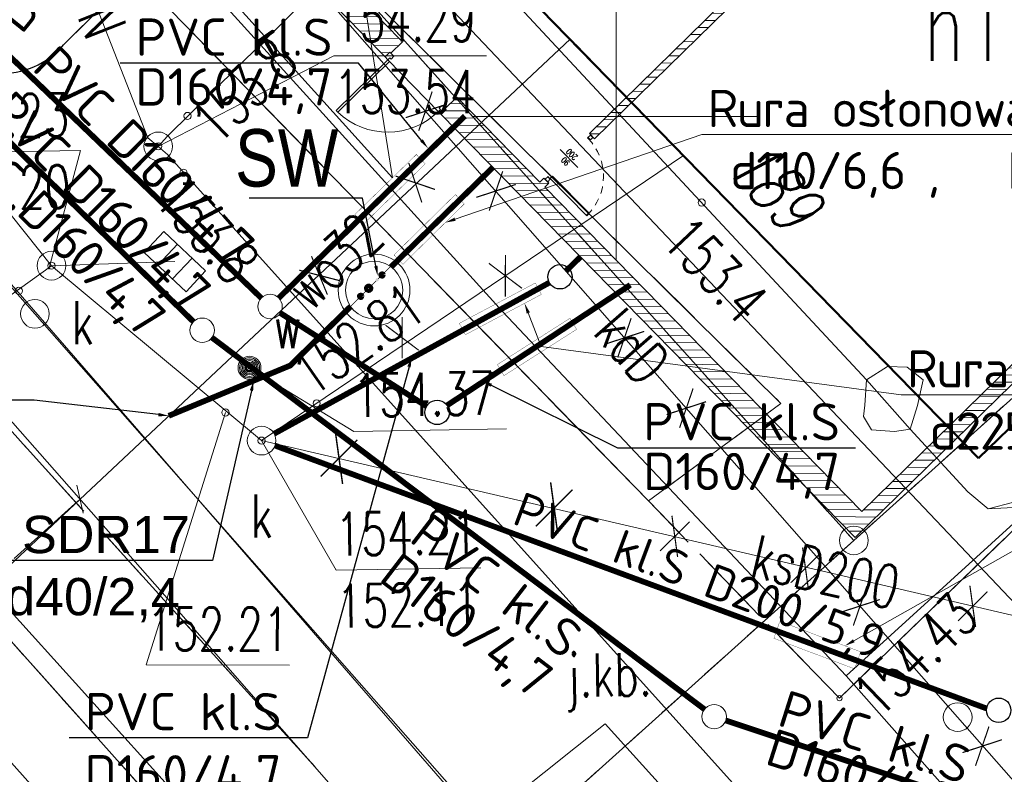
# Model space of a CAD drawing. Header units: feet. Extents: x 7588777 to 15179262, y 5780086 to 11560165.
# Tile 8 of 32: x 7589440 to 7589457, y 5780189 to 5780202. Entities that reach past the tile are written whole.
import ezdxf
from ezdxf import colors
from ezdxf.entities.mleader import LeaderData, LeaderLine
from ezdxf.enums import TextEntityAlignment as Align
from ezdxf.math import Vec2, Vec3

# ---------------------------------------------------------------- set-up
doc = ezdxf.new("R2010")
doc.units = ezdxf.units.FT
doc.header["$MEASUREMENT"] = 0
for name, pattern in [('1', [0]), ('1_OTKC', [1.5, 1, -0.5]), ('1_OTKJ', [2, 1.5, -0.5]), ('1_OTKK', [0]), ('1_OTZI', [1.5, 1, -0.5]), ('1_OTZT', [1.5, 1, -0.5]), ('3_EGBU_A', [0]), ('4_SUEP_A', [0]), ('4_SUGP', [0]), ('4_SUKP', [0]), ('4_SULO', [0]), ('4_SUPP_P', [2, 1.5, -0.5]), ('4_SUWP', [0]), ('CONTINOUS', [0]), ('DASHED', [19.05, 12.7, -6.35]), ('EGDE', [0]), ('EGUG', [1, 0.5, -0.5])]:
    doc.linetypes.add(name, pattern=pattern)
doc.layers.get('0').update_dxf_attribs({"color": 250, "linetype": 'CONTINUOUS', "lineweight": 100})
for name, color, linetype, lineweight in [('__PROJ_BUD_pawilon', 6, 'CONTINUOUS', 18), ('__PROJ_IS_deszczówka', 84, 'CONTINUOUS', 18), ('__PROJ_IS_woda', 5, 'CONTINUOUS', 18), ('_ROZBIÓRKA_BUD_pawilon', 1, 'NIEIST_1', 15), ('_ROZBIÓRKA_DR_obrzeże', 7, 'NIEIST_1', 15), ('_SelinAr_inst_woda', 5, 'CONTINUOUS', 25), ('ZZDeszczowa', 92, 'CONTINUOUS', 30), ('ZZSanitarna', 42, 'CONTINUOUS', 30)]:
    doc.layers.add(name, color=color, linetype=linetype, lineweight=lineweight)
for name, color, linetype, lineweight, transparency in [('Dzialki', 7, 'EGDE', 18, 0.7), ('EADTD_T_0', 7, 'CONTINUOUS', 18, 0.7), ('EGBB_E_T_0', 7, 'CONTINUOUS', 25, 0.7), ('EGBB_L_0', 7, '3_EGBU_A', 50, 0.7), ('OTK_E_T_0', 7, 'CONTINUOUS', 0, 0.7), ('OTK_L_0', 7, '1_OTKJ', 18, 0.7), ('OTK_L_1', 7, '1_OTKK', 25, 0.7), ('OTK_L_2', 7, '1_OTKC', 18, 0.7), ('OTR_T_0', 7, 'CONTINUOUS', 18, 0.7), ('OTZ_L_3', 7, '1_OTZT', 18, 0.7), ('P_SUWP_L_0', 5, '4_SUPP_P', 18, 0.7), ('Punkty', 7, 'CONTINUOUS', 18, 0.7), ('SIATKA_KRZYZY_L_0', 7, '1', 18, 0.7), ('SUEP_E_T_0', 1, 'CONTINUOUS', 0, 0.7), ('SUEP_L_0', 1, '4_SUEP_A', 18, 0.7), ('SUER_T_0', 1, 'CONTINUOUS', 18, 0.7), ('SUGP_L_0', 52, '4_SUGP', 18, 0.7), ('SUK_E_T_4', 34, 'CONTINUOUS', 0, 0.7), ('SUK_T_1', 34, 'CONTINUOUS', 18, 0.7), ('SUK_T_3', 34, 'CONTINUOUS', 18, 0.7), ('SUKP_E_T_0', 34, 'CONTINUOUS', 0, 0.7), ('SUKP_L_0', 34, '4_SUKP', 18, 0.7), ('SUKR_T_0', 34, 'CONTINUOUS', 18, 0.7), ('SUL_L_1', 7, '4_SULO', 18, 0.7), ('SUP_T_0', 7, 'CONTINUOUS', 18, 0.7), ('SUW_E_T_2', 5, 'CONTINUOUS', 0, 0.7), ('SUW_T_5', 5, 'CONTINUOUS', 18, 0.7), ('SUWP_E_T_0', 5, 'CONTINUOUS', 0, 0.7), ('SUWP_L_0', 5, '4_SUWP', 18, 0.7), ('SUWR_T_0', 5, 'CONTINUOUS', 18, 0.7), ('Uzytki', 3, 'EGUG', 18, 0.7), ('ZUD_T_3', 5, 'CONTINUOUS', 18, 0.7)]:
    doc.layers.add(name, color=color, linetype=linetype, lineweight=lineweight, transparency=transparency)
doc.layers.add('KS_LINIE_TABELI', color=7, linetype='CONTINUOUS')
doc.styles.add('ISOCP', font='isocpeur.ttf')
doc.styles.add('JACEK_07', font='SIMPLEX.SHX', dxfattribs={"width": 0.7})
doc.styles.get("Standard").update_dxf_attribs({"font": 'Simplex.SHX', "width": 0.75})
doc.linetypes.add('NIEIST_1', pattern='A,20,-0.01,["X",Standard,S=5,R=0,X=-2.54,Y=-2.54],-0.01', length=20.02)

# ---------------------------------------------------------------- blocks, each defined once
blk = doc.blocks.new('GRT')
at = {"linetype": 'Continuous'}
blk.add_circle((0, 0), 0.25, dxfattribs=at)
blk = doc.blocks.new('1_OTRS')
at = {"linetype": 'Continuous'}
blk.add_circle((0, 0), 0.045, dxfattribs=at)
blk = doc.blocks.new('ZSW')
at = {"linetype": 'Continuous'}
blk.add_line((-0.25, 0), (0.25, 0), dxfattribs=at)
blk = doc.blocks.new('4_SUPS')
at = {"linetype": 'Continuous'}
blk.add_circle((0, 0), 0.0625, dxfattribs=at)
blk = doc.blocks.new('4_SUKK')
at = {"linetype": 'Continuous'}
for p, q in [((-0.5, -0.25), (-0.5, 0.25)), ((-0.5, 0.25), (0.5, 0.25)), ((-0.175, 0.25), (-0.175, -0.25)), ((0.175, 0.25), (0.175, -0.25)), ((0.5, 0.25), (0.5, -0.25)), ((0.5, -0.25), (-0.5, -0.25))]:
    blk.add_line(p, q, dxfattribs=at)
blk = doc.blocks.new('4_SUKS')
at = {"linetype": 'Continuous'}
blk.add_circle((0, 0), 0.25, dxfattribs=at)
blk = doc.blocks.new('4_SUPK')
at = {"linetype": 'Continuous'}
blk.add_circle((0, 0), 0.25, dxfattribs=at)
blk = doc.blocks.new('4_SUWW')
at = {"linetype": 'Continuous'}
for radius in [0.2, 0.175, 0.15, 0.125, 0.1, 0.075, 0.05, 0.025, 0.00715]:
    blk.add_circle((0, 0), radius, dxfattribs=at)
blk = doc.blocks.new('A$C2C727012')
at = {"layer": 'ZZSanitarna', "color": 1, "linetype": 'Continuous', "lineweight": 30, "const_width": 0.032}
for points in [[(-1.535, 1.263), (-1.168, 2.334)], [(-1.889, 1.623), (-0.814, 1.974)]]:
    blk.add_lwpolyline(points, dxfattribs=at)
blk = doc.blocks.new('*U44')
for p, q in [((55.5, -22), (55.5, 22)), ((0.5, 3), (0.5, -3)), ((7.5, 3), (0.5, 3)), ((6.5, -3), (6.5, 2)), ((6.5, 2), (7.5, 2)), ((7.5, 2), (7.5, 3)), ((103.5, 2), (103.5, 3)), ((103.5, 3), (110.5, 3)), ((103.5, 2), (104.5, 2)), ((104.5, 2), (104.5, -3)), ((110.5, 3), (110.5, -3)), ((0.5, -3), (6.5, -3)), ((7.5, -93), (7.5, -1)), ((7.5, -1), (8.5, -1)), ((8.5, -1), (8.5, -2)), ((8.5, -2), (13.5, -2)), ((13.5, -2), (13.5, -92)), ((110.5, -3), (104.5, -3)), ((7.5, -93), (8.5, -93)), ((8.5, -93), (8.5, -92)), ((8.5, -92), (13.5, -92))]:
    blk.add_line(p, q)
at = {"linetype": 'DASHED'}
blk.add_arc((8.5, 2), 95, 270, 360, dxfattribs=at)
for p in [(0, 3), (0, 0), (111, 3), (111, 0), (0, -3), (111, -3)]:
    blk.add_point(p)
at = {"style": 'JACEK_07', "width": 0.7}
for s, p in [('90', (52.1, -6.3)), ('200', (68.8, -8.9))]:
    blk.add_text(s, height=10, rotation=90, dxfattribs=at).set_placement(p)
blk = doc.blocks.new('A$C5DF4204B')
at = {"linetype": 'Continuous'}
h = blk.add_hatch(dxfattribs=at)
h.set_pattern_fill('ANSI31', color=256, angle=134.3712)
h.set_pattern_definition([(179.37115025, (7683857.48881, 5766374.33734), (-0.00137190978, -0.12499247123), [])])
h.paths.add_polyline_path([(7589447.018, 5780200.139), (7589447.035, 5780200.121), (7589446.95, 5780200.037), (7589454.166, 5780192.66), (7589458.623, 5780197.02), (7589458.451, 5780197.195), (7589454.282, 5780193.116), (7589448.754, 5780198.767), (7589448.826, 5780198.837), (7589448.739, 5780198.926), (7589448.667, 5780198.856), (7589447.22, 5780200.336)])
h.paths.add_polyline_path([(7589443.117, 5780203.954), (7589445.971, 5780201.038), (7589446.056, 5780201.122), (7589446.074, 5780201.104), (7589446.275, 5780201.301), (7589445.639, 5780201.952), (7589446.139, 5780202.441), (7589446.07, 5780202.513), (7589445.569, 5780202.023), (7589443.576, 5780204.06), (7589444.152, 5780204.623), (7589444.064, 5780204.713), (7589444.046, 5780204.695), (7589443.962, 5780204.781)])
h.paths.add_polyline_path([(7589444.82, 5780205.62), (7589444.904, 5780205.534), (7589444.886, 5780205.517), (7589444.974, 5780205.427), (7589445.113, 5780205.564), (7589447.106, 5780203.527), (7589446.784, 5780203.212), (7589446.854, 5780203.14), (7589447.176, 5780203.455), (7589447.7, 5780202.919), (7589447.826, 5780203.041), (7589447.756, 5780203.113), (7589447.702, 5780203.06), (7589445.184, 5780205.634), (7589445.438, 5780205.882), (7589445.351, 5780205.971), (7589445.333, 5780205.954), (7589445.249, 5780206.04)], flags=17)
h.paths.add_polyline_path([(7589446.107, 5780206.879), (7589446.191, 5780206.793), (7589446.173, 5780206.776), (7589446.26, 5780206.686), (7589446.596, 5780207.015), (7589448.589, 5780204.978), (7589448, 5780204.401), (7589448.524, 5780203.865), (7589448.47, 5780203.812), (7589448.54, 5780203.741), (7589448.88, 5780204.073), (7589448.81, 5780204.144), (7589448.596, 5780203.934), (7589448.158, 5780204.381), (7589449.016, 5780205.22), (7589449.523, 5780204.702), (7589449.595, 5780204.772), (7589449.28, 5780205.094), (7589449.316, 5780205.129), (7589449.246, 5780205.2), (7589449.21, 5780205.165), (7589449, 5780205.38), (7589448.679, 5780205.065), (7589446.686, 5780207.102), (7589448.08, 5780208.466), (7589450.282, 5780206.214), (7589449.961, 5780205.9), (7589450.031, 5780205.828), (7589450.352, 5780206.143), (7589450.667, 5780205.821), (7589451.239, 5780206.38), (7589451.169, 5780206.452), (7589450.669, 5780205.962), (7589448.151, 5780208.536), (7589450.295, 5780210.634), (7589450.306, 5780210.623), (7589451.124, 5780211.424), (7589451.229, 5780211.317), (7589451.247, 5780211.334), (7589451.044, 5780211.541), (7589451.027, 5780211.524), (7589450.943, 5780211.61)], flags=17)
h.paths.add_polyline_path([(7589453.175, 5780211.051), (7589453.839, 5780210.372), (7589452.91, 5780209.463), (7589453.032, 5780209.338), (7589453.104, 5780209.408), (7589453.051, 5780209.461), (7589453.909, 5780210.301), (7589454.643, 5780209.55), (7589453.785, 5780208.711), (7589453.733, 5780208.764), (7589453.661, 5780208.695), (7589453.714, 5780208.641), (7589453.035, 5780207.977), (7589452.556, 5780208.466), (7589452.484, 5780208.396), (7589452.624, 5780208.253), (7589451.731, 5780207.379), (7589451.919, 5780207.186), (7589451.884, 5780207.151), (7589451.954, 5780207.08), (7589451.989, 5780207.115), (7589453.108, 5780205.971), (7589451.929, 5780204.817), (7589451.684, 5780205.067), (7589451.33, 5780204.721), (7589451.4, 5780204.65), (7589451.682, 5780204.926), (7589453.242, 5780203.332), (7589451.92, 5780202.038), (7589450.36, 5780203.632), (7589450.685, 5780203.95), (7589450.615, 5780204.022), (7589450.219, 5780203.634), (7589451.848, 5780201.968), (7589449.532, 5780199.703), (7589449.619, 5780199.613), (7589455.538, 5780205.403), (7589455.451, 5780205.493), (7589454.564, 5780204.626), (7589454.529, 5780204.661), (7589454.458, 5780204.591), (7589454.493, 5780204.556), (7589453.313, 5780203.402), (7589452.016, 5780204.728), (7589453.196, 5780205.882), (7589453.829, 5780205.235), (7589453.9, 5780205.305), (7589453.48, 5780205.734), (7589453.695, 5780205.943), (7589453.625, 5780206.015), (7589453.411, 5780205.805), (7589451.89, 5780207.36), (7589452.712, 5780208.164), (7589453.033, 5780207.835), (7589453.82, 5780208.604), (7589455.019, 5780207.379), (7589454.34, 5780206.714), (7589454.41, 5780206.643), (7589455.16, 5780207.377), (7589455.23, 5780207.305), (7589455.302, 5780207.375), (7589455.011, 5780207.672), (7589455.065, 5780207.725), (7589454.995, 5780207.796), (7589454.942, 5780207.744), (7589454.067, 5780208.637), (7589454.818, 5780209.371), (7589455.692, 5780208.478), (7589455.639, 5780208.425), (7589455.708, 5780208.354), (7589455.762, 5780208.406), (7589457.066, 5780207.073), (7589456.316, 5780206.339), (7589456.001, 5780206.661), (7589455.93, 5780206.591), (7589456.332, 5780206.18), (7589457.441, 5780207.265), (7589452.091, 5780212.733), (7589451.786, 5780212.435), (7589451.87, 5780212.349), (7589451.852, 5780212.331), (7589452.055, 5780212.124), (7589452.073, 5780212.142), (7589451.968, 5780212.249), (7589452.165, 5780212.441), (7589453.353, 5780211.226)])
h.paths.add_polyline_path([(7589457.987, 5780206.309), (7589458.12, 5780206.173), (7589458.251, 5780206.301), (7589458.118, 5780206.437)])
h.paths.add_polyline_path([(7589459.609, 5780204.651), (7589459.742, 5780204.515), (7589459.873, 5780204.643), (7589459.74, 5780204.779)])
h.paths.add_polyline_path([(7589462.288, 5780201.913), (7589462.421, 5780201.777), (7589462.551, 5780201.905), (7589462.419, 5780202.041)])
for p, q in [((7589445.971, 5780201.038), (7589446.056, 5780201.122)), ((7589446.02, 5780200.988), (7589445.971, 5780201.038)), ((7589446.056, 5780201.122), (7589446.126, 5780201.05)), ((7589446.126, 5780201.05), (7589446.076, 5780201.001)), ((7589446.02, 5780200.988), (7589445.119, 5780200.107)), ((7589445.147, 5780200.078), (7589446.048, 5780200.959)), ((7589446.055, 5780201.023), (7589446.02, 5780200.988)), ((7589446.076, 5780201.001), (7589446.055, 5780201.023)), ((7589446.965, 5780200.192), (7589446.915, 5780200.143)), ((7589447.035, 5780200.121), (7589446.965, 5780200.192)), ((7589446.936, 5780200.122), (7589446.901, 5780200.087)), ((7589446.901, 5780200.087), (7589446.95, 5780200.037)), ((7589446.915, 5780200.143), (7589446.936, 5780200.122)), ((7589446.95, 5780200.037), (7589447.035, 5780200.121))]:
    blk.add_line(p, q)
for points in [[(7589455.538, 5780205.403), (7589449.619, 5780199.613), (7589449.532, 5780199.703), (7589451.848, 5780201.968)], [(7589446.02, 5780200.988), (7589446.915, 5780200.073)], [(7589445.147, 5780200.078), (7589445.119, 5780200.107)]]:
    blk.add_lwpolyline(points)
for points in [[(7589446.07, 5780202.513), (7589446.139, 5780202.441), (7589445.639, 5780201.952), (7589446.275, 5780201.301), (7589446.074, 5780201.104), (7589446.056, 5780201.122), (7589445.971, 5780201.038), (7589443.117, 5780203.954), (7589443.962, 5780204.781), (7589444.046, 5780204.695), (7589444.064, 5780204.713), (7589444.152, 5780204.623), (7589443.576, 5780204.06), (7589445.569, 5780202.023)], [(7589447.22, 5780200.336), (7589448.667, 5780198.856), (7589448.739, 5780198.926), (7589448.826, 5780198.837), (7589448.754, 5780198.767), (7589454.282, 5780193.116), (7589458.451, 5780197.195), (7589458.623, 5780197.02), (7589454.166, 5780192.66), (7589446.95, 5780200.037), (7589447.035, 5780200.121), (7589447.018, 5780200.139)]]:
    blk.add_lwpolyline(points, close=True)
at = {"linetype": 'DASHED'}
blk.add_arc((7589446.019, 5780200.989), 1.261, 226.2398, 314.3483, dxfattribs=at)
at = {"xscale": 0.01, "yscale": 0.01, "zscale": 0.01, "rotation": 44.37115025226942}
blk.add_blockref('*U44', (7589448.782, 5780198.882), dxfattribs=at)

msp = doc.modelspace()

# ---------------------------------------------------------------- hatches: boundary and pattern name
at = {"linetype": 'Continuous'}
h = msp.add_hatch(color=7, dxfattribs=at)
h.dxf.hatch_style = 1
h.paths.add_polyline_path([(7589445.5274, 5780196.8467, 1), (7589445.5666, 5780196.8859, 1)])
h.paths.add_polyline_path([(7589445.8545, 5780197.1739, 1), (7589445.8154, 5780197.1347, 1)])
h.paths.add_polyline_path([(7589445.899, 5780197.2575, 0.4142136), (7589445.899, 5780197.2184, 0.4142136), (7589445.9381, 5780197.2184)])

# ---------------------------------------------------------------- linework, layer by layer
at = {"color": 7, "linetype": 'Continuous', "const_width": 0.003}
for points in [[(7589445.6714, 5780197.0439), (7589445.6793, 5780197.0725), (7589445.693, 5780197.0462)], [(7589445.6929, 5780196.9434), (7589445.6793, 5780197.0725)]]:
    msp.add_lwpolyline(points, dxfattribs=at)
at = {"color": 7, "linetype": 'Continuous'}
for centre, radius in [((7589445.9186, 5780197.2379), 0.0277), ((7589445.6863, 5780197.0057), 0.045), ((7589445.547, 5780196.8663), 0.0277)]:
    msp.add_circle(centre, radius, dxfattribs=at)
at = {"layer": '__PROJ_IS_deszczówka', "const_width": 0.1}
for points in [[(7589434.69, 5780205.6075), (7589443.8152, 5780196.8352)], [(7589442.6332, 5780196.4231), (7589438.457, 5780200.5066)], [(7589444.1203, 5780196.8365), (7589447.3644, 5780200.0092)], [(7589447.0527, 5780194.9648), (7589450.2456, 5780197.0641)], [(7589444.1475, 5780196.5736), (7589446.6952, 5780194.9476)], [(7589442.9547, 5780196.1465), (7589451.5376, 5780189.6663)], [(7589451.9088, 5780189.4712), (7589457.5549, 5780187.5879)]]:
    msp.add_lwpolyline(points, dxfattribs=at)
at = {"layer": '__PROJ_IS_deszczówka'}
for centre in [(7589443.9684, 5780196.6879), (7589442.7852, 5780196.2745), (7589451.7071, 5780189.5382)]:
    msp.add_circle(centre, 0.2125, dxfattribs=at)
at = {"layer": '__PROJ_IS_deszczówka', "linetype": 'Continuous'}
msp.add_circle((7589446.8795, 5780194.8418), 0.2125, dxfattribs=at)
at = {"layer": '__PROJ_IS_woda', "color": 140, "linetype": 'Continuous', "ltscale": 15, "const_width": 0.1}
msp.add_lwpolyline([(7589446.0765, 5780197.3783), (7589447.8517, 5780199.1149)], dxfattribs=at)
at = {"layer": '__PROJ_IS_woda', "linetype": 'Continuous', "ltscale": 15, "const_width": 0.1}
msp.add_lwpolyline([(7589442.2019, 5780194.782), (7589444.3195, 5780195.6594), (7589445.3714, 5780196.6884)], dxfattribs=at)
at = {"layer": '__PROJ_IS_woda', "linetype": 'Continuous', "ltscale": 15}
for radius in [0.625, 0.5]:
    msp.add_circle((7589445.7812, 5780196.9748), radius, dxfattribs=at)
at = {"layer": '_ROZBIÓRKA_BUD_pawilon'}
msp.add_lwpolyline([(7589447.195, 5780203.408), (7589456.316, 5780194.044), (7589463.525, 5780201.046), (7589454.379, 5780210.395)], close=True, dxfattribs=at)
at = {"layer": '_ROZBIÓRKA_DR_obrzeże'}
msp.add_lwpolyline([(7589450.56, 5780193.3), (7589452.87, 5780195), (7589442.12, 5780205.63)], dxfattribs=at)
at = {"layer": '_SelinAr_inst_woda', "color": 7, "linetype": 'CONTINOUS', "ltscale": 15, "const_width": 0.01}
for points in [[(7589446.0777, 5780197.396), (7589445.9383, 5780197.2574)], [(7589445.8153, 5780197.1348), (7589445.7181, 5780197.0375)], [(7589445.899, 5780197.2183), (7589445.8513, 5780197.1709)], [(7589445.6545, 5780196.9739), (7589445.5665, 5780196.8859)], [(7589445.5274, 5780196.8468), (7589445.3797, 5780196.6991)]]:
    msp.add_lwpolyline(points, dxfattribs=at)
at = {"layer": 'Dzialki'}
for p, q in [((7589429.14, 5780208.73), (7589439.87, 5780196.56)), ((7589454.14, 5780192.61), (7589440.65, 5780207.62)), ((7589439.87, 5780196.56), (7589448.11, 5780187.19)), ((7589454.14, 5780192.61), (7589457.7, 5780195.81)), ((7589448.11, 5780187.19), (7589454.14, 5780192.61))]:
    msp.add_line(p, q, dxfattribs=at)
at = {"layer": 'EGBB_L_0', "linetype": '3_EGBU_A'}
for p, q in [((7589447.195, 5780203.408), (7589456.316, 5780194.044)), ((7589456.316, 5780194.044), (7589463.525, 5780201.046))]:
    msp.add_line(p, q, dxfattribs=at)
at = {"layer": 'OTK_L_0', "linetype": '1_OTKJ'}
for p, q in [((7589441.62, 5780202.49), (7589440.37, 5780201.25)), ((7589450.56, 5780193.3), (7589441.62, 5780202.49)), ((7589466.08, 5780201.65), (7589453.89, 5780189.86)), ((7589435.66, 5780198.72), (7589458.83, 5780173.09)), ((7589437.33, 5780193.23), (7589448.26, 5780181)), ((7589453.89, 5780189.86), (7589450.56, 5780193.3))]:
    msp.add_line(p, q, dxfattribs=at)
msp.add_arc((7589439.3068, 5780202.1454), 1.39, 212.92054, 319.8948, dxfattribs=at)
at = {"layer": 'OTK_L_1', "linetype": '1_OTKK'}
for p, q in [((7589440.37, 5780201.25), (7589441.62, 5780202.49)), ((7589441.62, 5780202.49), (7589450.56, 5780193.3)), ((7589466.08, 5780201.65), (7589453.89, 5780189.86)), ((7589437.49, 5780193.05), (7589448.26, 5780181))]:
    msp.add_line(p, q, dxfattribs=at)
msp.add_arc((7589439.3068, 5780202.1454), 1.39, 212.92054, 319.8948, dxfattribs=at)
at = {"layer": 'OTK_L_2', "linetype": '1_OTKC'}
for p, q in [((7589442.12, 5780205.63), (7589452.87, 5780195)), ((7589447.195, 5780203.408), (7589456.316, 5780194.044)), ((7589453.89, 5780189.86), (7589466.08, 5780201.65)), ((7589456.316, 5780194.044), (7589463.525, 5780201.046)), ((7589458.83, 5780173.09), (7589435.66, 5780198.72)), ((7589452.87, 5780195), (7589450.56, 5780193.3)), ((7589437.33, 5780193.23), (7589448.26, 5780181)), ((7589450.56, 5780193.3), (7589453.89, 5780189.86))]:
    msp.add_line(p, q, dxfattribs=at)
at = {"layer": 'OTZ_L_3', "linetype": '1_OTZI'}
for p, q in [((7589442.12, 5780205.63), (7589452.87, 5780195)), ((7589450.56, 5780193.3), (7589441.62, 5780202.49)), ((7589452.87, 5780195), (7589450.56, 5780193.3))]:
    msp.add_line(p, q, dxfattribs=at)
at = {"layer": 'P_SUWP_L_0', "linetype": '4_SUPP_P'}
msp.add_line((7589440.6224, 5780193.2991), (7589428.0182, 5780181.9787), dxfattribs=at)
at = {"layer": 'SIATKA_KRZYZY_L_0', "linetype": '1'}
for p, q in [((7589450, 5780197.5), (7589450, 5780202.5)), ((7589447.5, 5780200), (7589452.5, 5780200))]:
    msp.add_line(p, q, dxfattribs=at)
at = {"layer": 'SUEP_L_0', "linetype": '4_SUEP_A'}
for p, q in [((7589454.22, 5780211.52), (7589442.18, 5780199.66)), ((7589444.08, 5780205.09), (7589456.96, 5780191.5)), ((7589446.88, 5780203.45), (7589454.36, 5780195.41)), ((7589441.84, 5780199.63), (7589440.65, 5780202.66)), ((7589442.02, 5780199.48), (7589441.84, 5780199.63)), ((7589442.18, 5780199.66), (7589442.02, 5780199.48)), ((7589442.18, 5780199.34), (7589442.02, 5780199.48)), ((7589456.32, 5780183.61), (7589442.18, 5780199.34)), ((7589454.36, 5780195.41), (7589454.73, 5780195.64)), ((7589454.73, 5780195.64), (7589455.07, 5780195.63)), ((7589455.07, 5780195.63), (7589455.35, 5780195.41)), ((7589454.36, 5780195.41), (7589454.33, 5780194.97)), ((7589455.12, 5780194.55), (7589454.36, 5780195.41)), ((7589455.35, 5780195.41), (7589455.25, 5780194.96)), ((7589454.33, 5780194.97), (7589454.31, 5780194.77)), ((7589455.25, 5780194.96), (7589455.12, 5780194.55)), ((7589454.31, 5780194.77), (7589454.45, 5780194.54)), ((7589454.45, 5780194.54), (7589454.85, 5780194.51)), ((7589454.85, 5780194.51), (7589455.12, 5780194.55)), ((7589455.12, 5780194.55), (7589456.13, 5780193.46)), ((7589456.13, 5780193.46), (7589456.48, 5780193.16)), ((7589456.48, 5780193.16), (7589458.54, 5780193.28)), ((7589456.93, 5780193.28), (7589456.48, 5780193.16))]:
    msp.add_line(p, q, dxfattribs=at)
at = {"layer": 'SUER_T_0', "linetype": 'Continuous', "lineweight": 0}
for p, q in [((7589442.02, 5780199.48), (7589445.08, 5780201.06)), ((7589445.08, 5780201.06), (7589447.74, 5780201.06))]:
    msp.add_line(p, q, dxfattribs=at)
at = {"layer": 'SUGP_L_0', "linetype": '4_SUGP'}
for p, q in [((7589433.9, 5780212.17), (7589448.02, 5780196.6)), ((7589448.02, 5780196.6), (7589454.01, 5780190.25)), ((7589454.01, 5780190.25), (7589456.93, 5780192.91)), ((7589454.01, 5780190.25), (7589457.04, 5780186.82))]:
    msp.add_line(p, q, dxfattribs=at)
at = {"layer": 'SUKP_L_0', "linetype": '4_SUKP'}
for p, q in [((7589455.95, 5780189.53), (7589437.43, 5780210.63)), ((7589435.48, 5780203.25), (7589440.16, 5780197.4)), ((7589455.27, 5780171.05), (7589429.13, 5780200.29)), ((7589443.82, 5780194.35), (7589451.17, 5780199.32)), ((7589440.16, 5780197.4), (7589442.31, 5780197.47)), ((7589436.43, 5780194.71), (7589440.16, 5780197.4)), ((7589440.16, 5780197.4), (7589443.82, 5780194.35)), ((7589445.47, 5780184.71), (7589436.43, 5780194.71)), ((7589459.85, 5780190.62), (7589443.82, 5780194.35)), ((7589457.01, 5780188.32), (7589455.95, 5780189.53))]:
    msp.add_line(p, q, dxfattribs=at)
at = {"layer": 'SUKR_T_0', "linetype": 'Continuous', "lineweight": 0}
for p, q in [((7589438.0028, 5780199.363), (7589440.6624, 5780199.4098)), ((7589440.11, 5780197.34), (7589440.6624, 5780199.4098)), ((7589443.19, 5780194.84), (7589441.809, 5780190.4431)), ((7589443.82, 5780194.35), (7589445.1176, 5780192.0902)), ((7589445.1176, 5780192.0902), (7589447.6415, 5780192.1347)), ((7589441.809, 5780190.4431), (7589444.3061, 5780190.437))]:
    msp.add_line(p, q, dxfattribs=at)
at = {"layer": 'SUL_L_1', "linetype": '4_SULO'}
for p, q in [((7589440.58, 5780195.79), (7589433.87, 5780203.46)), ((7589434.41, 5780200.42), (7589442.09, 5780191.7)), ((7589447.62, 5780187.67), (7589440.58, 5780195.79)), ((7589442.09, 5780191.7), (7589447.55, 5780185.47)), ((7589449.81, 5780189.41), (7589447.62, 5780187.67)), ((7589454.72, 5780183.99), (7589449.81, 5780189.41))]:
    msp.add_line(p, q, dxfattribs=at)
at = {"layer": 'SUWP_L_0', "linetype": '4_SUWP'}
msp.add_line((7589436.67, 5780189.59), (7589449.2, 5780201.35), dxfattribs=at)
at = {"layer": 'SUWR_T_0', "linetype": 'Continuous', "lineweight": 0}
for p, q in [((7589443.61, 5780195.62), (7589445.4276, 5780194.5102)), ((7589445.4276, 5780194.5102), (7589448.0872, 5780194.557))]:
    msp.add_line(p, q, dxfattribs=at)
at = {"layer": 'Uzytki'}
for p, q in [((7589440.65, 5780207.62), (7589454.14, 5780192.61)), ((7589454.14, 5780192.61), (7589457.7, 5780195.81)), ((7589454.14, 5780192.61), (7589448.11, 5780187.19))]:
    msp.add_line(p, q, dxfattribs=at)
at = {"layer": 'ZZDeszczowa', "color": 7, "linetype": 'Continuous', "const_width": 0.005}
for points in [[(7589445.444, 5780198.2904), (7589446.5174, 5780199.3382)], [(7589446.5174, 5780199.3382), (7589446.6718, 5780199.1745)], [(7589445.5984, 5780198.1267), (7589446.6718, 5780199.1745)], [(7589446.129, 5780197.5878), (7589447.198, 5780198.6403)], [(7589447.198, 5780198.6403), (7589447.3519, 5780198.4762)], [(7589446.2829, 5780197.4237), (7589447.3519, 5780198.4762)], [(7589445.4447, 5780198.291), (7589445.599, 5780198.1274)], [(7589446.129, 5780197.5878), (7589446.2829, 5780197.4237)], [(7589447.2666, 5780196.395), (7589448.5914, 5780197.0981)], [(7589448.5914, 5780197.0981), (7589448.6963, 5780196.8991)], [(7589447.3715, 5780196.196), (7589448.6963, 5780196.8991)], [(7589447.9281, 5780195.6753), (7589449.1929, 5780196.4821)], [(7589449.1929, 5780196.4821), (7589449.3093, 5780196.2895)], [(7589447.2666, 5780196.395), (7589447.3715, 5780196.196)], [(7589448.0445, 5780195.4827), (7589449.3093, 5780196.2895)], [(7589447.9281, 5780195.6753), (7589448.0445, 5780195.4827)], [(7589452.8518, 5780191.2006), (7589452.7479, 5780190.9032)], [(7589452.8518, 5780191.2006), (7589454.2592, 5780190.6683)], [(7589452.7479, 5780190.9032), (7589454.1553, 5780190.3709)], [(7589454.2592, 5780190.6683), (7589454.1553, 5780190.3709)]]:
    msp.add_lwpolyline(points, dxfattribs=at)
at = {"layer": 'ZZDeszczowa', "linetype": 'Continuous'}
msp.add_circle((7589446.8795, 5780194.8418), 0.2125, dxfattribs=at)
at = {"layer": 'ZZSanitarna', "linetype": 'Continuous', "lineweight": 30, "const_width": 0.1}
for points in [[(7589449.124, 5780197.307), (7589449.3786, 5780197.5542)], [(7589444.0391, 5780194.4703), (7589448.8336, 5780197.1036)], [(7589444.0545, 5780194.2633), (7589456.4586, 5780189.6786)]]:
    msp.add_lwpolyline(points, dxfattribs=at)
at = {"layer": 'ZZSanitarna', "linetype": 'Continuous', "lineweight": 30}
for centre in [(7589449.0198, 5780197.2059), (7589456.6655, 5780189.6492)]:
    msp.add_circle(centre, 0.2125, dxfattribs=at)

# ---------------------------------------------------------------- block references
at = {"layer": '__PROJ_BUD_pawilon', "color": 5, "linetype": 'Continuous'}
msp.add_blockref('A$C5DF4204B', (0, 0), dxfattribs=at)
at = {"layer": 'OTR_T_0'}
msp.add_blockref('1_OTRS', (7589453.89, 5780189.86), dxfattribs=at)
at = {"layer": 'Punkty'}
for p in [(7589439.87, 5780196.56), (7589454.14, 5780192.61)]:
    msp.add_blockref('GRT', p, dxfattribs=at)
at = {"layer": 'SUER_T_0'}
for p in [(7589442.53, 5780200.01), (7589442.46, 5780199.02), (7589451.49, 5780198.5)]:
    msp.add_blockref('4_SUPS', p, dxfattribs=at)
at = {"layer": 'SUER_T_0', "rotation": 223.8999976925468}
msp.add_blockref('4_SUPS', (7589442.02, 5780199.48), dxfattribs=at)
at = {"layer": 'SUK_T_1', "rotation": 316.8099988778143}
msp.add_blockref('4_SUKK', (7589442.31, 5780197.47), dxfattribs=at)
at = {"layer": 'SUK_T_3'}
for p in [(7589440.16, 5780197.4), (7589443.82, 5780194.35), (7589455.95, 5780189.53)]:
    msp.add_blockref('4_SUKS', p, dxfattribs=at)
at = {"layer": 'SUKR_T_0', "rotation": 1.010011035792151}
for p in [(7589440.16, 5780197.4), (7589443.82, 5780194.35)]:
    msp.add_blockref('4_SUPS', p, dxfattribs=at)
at = {"layer": 'SUKR_T_0'}
for p in [(7589439.59, 5780196.96), (7589444.78, 5780195), (7589443.19, 5780194.84)]:
    msp.add_blockref('4_SUPS', p, dxfattribs=at)
at = {"layer": 'SUP_T_0'}
msp.add_blockref('4_SUPK', (7589442.02, 5780199.48), dxfattribs=at)
at = {"layer": 'SUW_T_5'}
msp.add_blockref('4_SUWW', (7589443.61, 5780195.62), dxfattribs=at)
at = {"layer": 'SUWR_T_0', "rotation": 42.91999714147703}
msp.add_blockref('4_SUPS', (7589443.61, 5780195.62), dxfattribs=at)
at = {"layer": 'ZUD_T_3', "rotation": 102.43520564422}
msp.add_blockref('ZSW', (7589440.6546, 5780193.3298), dxfattribs=at)
msp.add_blockref('ZSW', (7589440.6546, 5780193.3298), dxfattribs=at)
at = {"layer": 'ZZDeszczowa', "linetype": 'Continuous', "xscale": 0.6400000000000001, "yscale": 0.6400000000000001, "zscale": 0.6400000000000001}
for p in [(7589447.5407, 5780198.9414), (7589448.77, 5780197.5521), (7589451.0084, 5780194.9906), (7589452.0871, 5780193.7653), (7589455.1145, 5780190.3162), (7589457.2436, 5780187.8727)]:
    msp.add_blockref('A$C2C727012', p, dxfattribs=at)
at = {"layer": 'ZZDeszczowa', "linetype": 'Continuous'}
for p, xscale, yscale, zscale, rotation in [((7589445.3516, 5780197.9751), 0.6400000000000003, 0.6400000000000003, 0.6400000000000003, 270.2564035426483), ((7589445.9098, 5780198.1806), 0.6400000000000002, 0.6400000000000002, 0.6400000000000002, 94.39407734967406), ((7589449.4324, 5780197.686), 0.6399999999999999, 0.6399999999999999, 0.6399999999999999, 71.83160812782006), ((7589447.6329, 5780196.6065), 0.6399999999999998, 0.6399999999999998, 0.6399999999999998, 71.83160812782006), ((7589446.7834, 5780193.2474), 0.8, 0.8, 0.8, 26.80108765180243), ((7589450.5327, 5780192.3791), 0.8, 0.8, 0.8, 26.80108765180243), ((7589452.3116, 5780192.0429), 0.64, 0.64, 0.64, 26.80108765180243), ((7589454.5888, 5780191.4902), 0.64, 0.64, 0.64, 26.80108765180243), ((7589457.504, 5780190.8237), 0.64, 0.64, 0.64, 26.80108765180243)]:
    msp.add_blockref('A$C2C727012', p, dxfattribs=dict(at, xscale=xscale, yscale=yscale, zscale=zscale, rotation=rotation))

# ---------------------------------------------------------------- texts
at = {"layer": '__PROJ_IS_deszczówka', "char_height": 0.65, "attachment_point": 1, "style": 'ISOCP'}
for s, insert, rotation, line_spacing_factor in [('\\A1;PVC kl.S \\PD160/4,7{\\H1.58333x; }', (7589438.5825, 5780202.2626), 51.14635, 0.65), ('\\A1;{\\T0.9;PVC D160/4,7}', (7589440.2552, 5780201.2878), 315.14042, 0.6), ('\\A1;{\\T0.9;PVC D160/4,7}', (7589439.4924, 5780200.4963), 315.14042, 0.6), ('\\A1;{\\T0.9;PVC D160/4,7}', (7589438.705, 5780200.0458), 315.14042, 0.6), ('\\A1;PVC kl.S \\PD160/4,7', (7589446.7598, 5780193.1215), 322.49483, 0.8), ('\\A1;PVC kl.S \\PD160/4,7{\\H1.58333x; }', (7589452.9767, 5780190.0116), 342.3988, 0.65)]:
    msp.add_mtext(s, dxfattribs=dict(at, insert=insert, rotation=rotation, line_spacing_factor=line_spacing_factor))
at = {"layer": 'EADTD_T_0', "oblique": 15, "width": 0.7}
msp.add_text('189', height=0.9, rotation=313.32364, dxfattribs=at).set_placement((7589451.8441, 5780199.1133))
at = {"layer": 'EGBB_E_T_0', "width": 0.7}
msp.add_text('h1', height=1.25, dxfattribs=at).set_placement((7589455.3537, 5780202.2232), align=Align.TOP_LEFT)
at = {"layer": 'OTK_E_T_0', "lineweight": 9, "width": 0.7}
msp.add_text('j.kb.', height=0.75, rotation=1.01001, dxfattribs=at).set_placement((7589449.14, 5780189.88))
at = {"layer": 'OTR_T_0', "lineweight": 9, "width": 0.7}
msp.add_text('154.43', height=0.75, rotation=44.06001, dxfattribs=at).set_placement((7589454.06, 5780190.03), align=Align.TOP_LEFT)
at = {"layer": 'SUEP_E_T_0', "lineweight": 9, "width": 0.7}
msp.add_text('eN', height=0.75, rotation=291.44, dxfattribs=at).set_placement((7589440.97, 5780201.85), align=Align.MIDDLE)
at = {"layer": 'SUER_T_0', "lineweight": 9, "width": 0.7}
for s, p in [('154.29', (7589445.08, 5780202.06)), ('153.54', (7589445.08, 5780200.81))]:
    msp.add_text(s, height=0.75, dxfattribs=at).set_placement(p, align=Align.TOP_LEFT)
for s, rotation, p in [('153.8', 44.54001, (7589442.53, 5780200.01)), ('153.8', 312.08, (7589442.47, 5780199.03)), ('153.4', 313.38, (7589451.31, 5780198.32))]:
    msp.add_text(s, height=0.75, rotation=rotation, dxfattribs=at).set_placement(p, align=Align.TOP_LEFT)
at = {"layer": 'SUK_E_T_4', "lineweight": 9, "width": 0.7}
msp.add_text('k', height=0.75, dxfattribs=at).set_placement((7589440.51, 5780196.78), align=Align.TOP_LEFT)
msp.add_text('k', height=0.75, dxfattribs=at).set_placement((7589443.82, 5780193.41), align=Align.TOP_CENTER)
at = {"layer": 'SUKP_E_T_0', "lineweight": 9, "width": 0.7}
for s, rotation, p in [('kdD', 311.27, (7589450.28, 5780195.99)), ('ksD200', 346.9, (7589453.65, 5780192.06))]:
    msp.add_text(s, height=0.75, rotation=rotation, dxfattribs=at).set_placement(p, align=Align.MIDDLE)
at = {"layer": 'SUKR_T_0', "lineweight": 9, "width": 0.7}
for s, p in [('154.23', (7589437.9852, 5780200.3628)), ('152.20', (7589438.0072, 5780199.113)), ('154.21', (7589445.1, 5780193.09)), ('152.11', (7589445.122, 5780191.8402))]:
    msp.add_text(s, height=0.75, rotation=1.01001, dxfattribs=at).set_placement(p, align=Align.TOP_LEFT)
msp.add_text('152.81', height=0.75, rotation=35.03001, dxfattribs=at).set_placement((7589444.71, 5780195.1))
msp.add_text('152.21', height=0.75, rotation=359.86, dxfattribs=at).set_placement((7589443.06, 5780191.44), align=Align.TOP_CENTER)
at = {"layer": 'SUW_E_T_2', "lineweight": 9, "width": 0.7}
msp.add_text('w', height=0.75, dxfattribs=at).set_placement((7589444.03, 5780195.96))
at = {"layer": 'SUWP_E_T_0', "lineweight": 9, "width": 0.7}
msp.add_text('wo32', height=0.75, rotation=43.18001, dxfattribs=at).set_placement((7589445.08, 5780197.48), align=Align.MIDDLE)
at = {"layer": 'SUWR_T_0', "lineweight": 9, "width": 0.7}
msp.add_text('154.37', height=0.75, rotation=1.01001, dxfattribs=at).set_placement((7589445.41, 5780195.51), align=Align.TOP_LEFT)
at = {"layer": 'ZZSanitarna', "lineweight": 18, "insert": (7589448.3722, 5780193.4694), "char_height": 0.6, "attachment_point": 1, "rotation": 339.43338, "line_spacing_factor": 0.65, "style": 'ISOCP'}
msp.add_mtext('\\A1;PVC kl.S D200/5,9', dxfattribs=at)

# ---------------------------------------------------------------- leaders
at = {"layer": '__PROJ_IS_deszczówka'}
ml = msp.add_multileader_mtext('Standard', dxfattribs=at)
ml.set_content('\\A1;PVC kl.S\\PD160/4,7', color=256, style='ISOCP')
ml.set_leader_properties()
ml.build(insert=Vec2(0, 0))
ml.multileader.update_dxf_attribs({"text_left_attachment_type": 6, "text_right_attachment_type": 6, "dogleg_length": 0.36, "arrow_head_size": 0.18})
ctx = ml.context
ctx.base_point, ctx.char_height, ctx.arrow_head_size, ctx.landing_gap_size, ctx.plane_origin = Vec3(7589441.6841, 5780200.929), 0.65, 0.18, 0.09, Vec3(7589449.2784, 5780194.8896)
ctx.left_attachment, ctx.right_attachment, ctx.text_align_type = 6, 6, 2
notes = []
notes.append((ctx, [(1, (1, 1, 0), (7589445.5066, 5780200.929), (-1, 0), 0.36, [(0, [(7589446.7213, 5780199.4456)], 0, [])])]))
ctx.mtext.insert, ctx.mtext.alignment, ctx.mtext.line_spacing_factor, ctx.mtext.flow_direction = Vec3(7589445.0566, 5780201.709), 3, 0.8, 5
ml = msp.add_multileader_mtext('Standard', dxfattribs=at)
ml.set_content('\\A1;PVC kl.S\\PD160/4,7', color=256, style='ISOCP')
ml.set_leader_properties()
ml.build(insert=Vec2(0, 0))
ml.multileader.update_dxf_attribs({"text_left_attachment_type": 6, "text_right_attachment_type": 6, "dogleg_length": 0.36, "arrow_head_size": 0.18})
ctx = ml.context
ctx.base_point, ctx.char_height, ctx.arrow_head_size, ctx.landing_gap_size, ctx.plane_origin = Vec3(7589450.3804, 5780194.2241), 0.65, 0.18, 0.09, Vec3(7589447.6545, 5780193.7369)
ctx.left_attachment, ctx.right_attachment = 6, 6
notes.append((ctx, [(0, (1, 1, 0), (7589450.0204, 5780194.2241), (1, 0), 0.36, [(3, [(7589447.6594, 5780195.3954)], 0, [])])]))
ctx.mtext.insert, ctx.mtext.line_spacing_factor, ctx.mtext.flow_direction = Vec3(7589450.4704, 5780195.0041), 0.8, 5
at = {"layer": '__PROJ_IS_woda', "linetype": 'Continuous', "ltscale": 15}
ml = msp.add_multileader_mtext('Standard', dxfattribs=at)
ml.set_content('{\\fArial|b0|i0|c238|p34;\\W0.8;SW}', color=256)
ml.set_leader_properties()
ml.build(insert=Vec2(0, 0))
ml.multileader.update_dxf_attribs({"text_left_attachment_type": 6, "text_right_attachment_type": 6, "dogleg_length": 0.36, "arrow_head_size": 0.18})
ctx = ml.context
ctx.base_point, ctx.char_height, ctx.arrow_head_size, ctx.landing_gap_size, ctx.plane_origin = Vec3(7589443.2997, 5780198.5794), 1, 0.18, 0.09, Vec3(7589436.2276, 5780202.5861)
ctx.left_attachment, ctx.right_attachment, ctx.text_align_type = 6, 6, 1
notes.append((ctx, [(0, (1, 1, 0), (7589445.5772, 5780198.5794), (-1, 0), 0.36, [(0, [(7589445.8456, 5780197.2178)], 0, [])])]))
ctx.mtext.insert, ctx.mtext.alignment, ctx.mtext.flow_direction = Vec3(7589444.2584, 5780199.7794), 2, 5
ml = msp.add_multileader_mtext('Standard', dxfattribs=at)
ml.set_content('{\\fArial|b0|i0|c238|p34;\\W0.8;W1}', color=256)
ml.set_leader_properties()
ml.build(insert=Vec2(0, 0))
ml.multileader.update_dxf_attribs({"text_left_attachment_type": 6, "text_right_attachment_type": 6, "dogleg_length": 0.36, "arrow_head_size": 0.18})
ctx = ml.context
ctx.base_point, ctx.char_height, ctx.arrow_head_size, ctx.landing_gap_size, ctx.plane_origin = Vec3(7589437.8604, 5780195.0544), 1, 0.18, 0.09, Vec3(7589432.5839, 5780200.1502)
ctx.left_attachment, ctx.right_attachment, ctx.text_align_type = 6, 6, 1
notes.append((ctx, [(0, (1, 1, 0), (7589439.8579, 5780195.0544), (-1, 0), 0.36, [(0, [(7589442.2019, 5780194.782)], 0, [])])]))
ctx.mtext.insert, ctx.mtext.alignment, ctx.mtext.flow_direction = Vec3(7589438.6792, 5780196.2544), 2, 5
ml = msp.add_multileader_mtext('Standard', dxfattribs=at)
ml.set_content('{\\fArial|b0|i0|c238|p34;\\W1;PE100 SDR17\\PPN10 d40/2,4}', color=256)
ml.set_leader_properties()
ml.build(insert=Vec2(0, 0))
ml.multileader.update_dxf_attribs({"text_left_attachment_type": 6, "text_right_attachment_type": 6, "dogleg_length": 0.36, "arrow_head_size": 0.18})
ctx = ml.context
ctx.base_point, ctx.char_height, ctx.arrow_head_size, ctx.landing_gap_size, ctx.plane_origin = Vec3(7589436.6331, 5780192.2587), 0.65, 0.18, 0.09, Vec3(7589446.203, 5780200.1618)
ctx.left_attachment, ctx.right_attachment, ctx.text_align_type = 6, 6, 1
notes.append((ctx, [(0, (1, 1, 0), (7589442.9676, 5780192.2587), (-1, 0), 0.36, [(0, [(7589443.6835, 5780195.3959)], 0, [])])]))
ctx.mtext.insert, ctx.mtext.alignment, ctx.mtext.flow_direction = Vec3(7589439.6204, 5780193.0387), 2, 5
at = {"layer": 'KS_LINIE_TABELI', "color": 7, "linetype": 'Continuous'}
ml = msp.add_multileader_mtext('Standard', dxfattribs=at)
ml.set_content('{\\T0.95;Rura osłonowa PE100RC SDR17\\P d225/13,4,   L=1,5m}', color=7, style='ISOCP')
ml.set_leader_properties(lineweight=18)
ml.build(insert=Vec2(0, 0))
ml.multileader.update_dxf_attribs({"text_left_attachment_type": 6, "text_right_attachment_type": 6, "dogleg_length": 0.01, "arrow_head_size": 0.18})
ctx = ml.context
ctx.base_point, ctx.char_height, ctx.arrow_head_size, ctx.landing_gap_size, ctx.plane_origin = Vec3(7589445.1858, 5780204.7604), 0.65, 0.18, 0.09, Vec3(7589441.3357, 5780204.2076)
ctx.left_attachment, ctx.right_attachment = 6, 6
notes.append((ctx, [(1, (1, 1, 0), (7589445.1758, 5780204.7604), (1, 0), 0.01, [(1, [(7589441.3357, 5780204.2076), (7589446.1031, 5780198.9338)], 0, [])])]))
ctx.mtext.insert, ctx.mtext.flow_direction = Vec3(7589445.2758, 5780205.5404), 5
ml = msp.add_multileader_mtext('Standard', dxfattribs=at)
ml.set_content('{\\T0.95;Rura osłonowa PE100RC SDR17\\P d110/6,6 ,   L=1,5m}', color=7, style='ISOCP')
ml.set_leader_properties(lineweight=18)
ml.build(insert=Vec2(0, 0))
ml.multileader.update_dxf_attribs({"text_left_attachment_type": 6, "text_right_attachment_type": 6, "dogleg_length": 0.01, "arrow_head_size": 0.18})
ctx = ml.context
ctx.base_point, ctx.char_height, ctx.arrow_head_size, ctx.landing_gap_size, ctx.plane_origin = Vec3(7589451.5019, 5780199.6869), 0.65, 0.18, 0.09, Vec3(7589442.522, 5780204.1556)
ctx.left_attachment, ctx.right_attachment = 6, 6
notes.append((ctx, [(1, (1, 1, 0), (7589451.4919, 5780199.6869), (1, 0), 0.01, [(1, [(7589447.0215, 5780198.1509)], 0, [])])]))
ctx.mtext.insert, ctx.mtext.flow_direction = Vec3(7589451.5919, 5780200.4669), 5
ml = msp.add_multileader_mtext('Standard', dxfattribs=at)
ml.set_content('{\\T0.95;Rura osłonowa PE100RC SDR17\\P d225/13,4 ,   L=1,5m}', color=7, style='ISOCP')
ml.set_leader_properties(lineweight=18)
ml.build(insert=Vec2(0, 0))
ml.multileader.update_dxf_attribs({"text_left_attachment_type": 6, "text_right_attachment_type": 6, "dogleg_length": 0.01, "arrow_head_size": 0.18})
ctx = ml.context
ctx.base_point, ctx.char_height, ctx.arrow_head_size, ctx.landing_gap_size, ctx.plane_origin = Vec3(7589454.9778, 5780195.147), 0.65, 0.18, 0.09, Vec3(7589448.4032, 5780196.7435)
ctx.left_attachment, ctx.right_attachment = 6, 6
notes.append((ctx, [(1, (1, 1, 0), (7589454.9678, 5780195.147), (1, 0), 0.01, [(1, [(7589448.4032, 5780196.7435), (7589448.692, 5780195.991)], 0, [])])]))
ctx.mtext.insert, ctx.mtext.flow_direction = Vec3(7589455.0678, 5780195.927), 5
ml = msp.add_multileader_mtext('Standard', dxfattribs=at)
ml.set_content('{\\T0.95;Rura osłonowa PE100RC SDR17\\P d315/13,4 ,   L=1,5m}', color=7, style='ISOCP')
ml.set_leader_properties(lineweight=18)
ml.build(insert=Vec2(0, 0))
ml.multileader.update_dxf_attribs({"text_left_attachment_type": 6, "text_right_attachment_type": 6, "dogleg_length": 0.01, "arrow_head_size": 0.18})
ctx = ml.context
ctx.base_point, ctx.char_height, ctx.arrow_head_size, ctx.landing_gap_size, ctx.plane_origin = Vec3(7589457.4546, 5780192.7267), 0.65, 0.18, 0.09, Vec3(7589447.0555, 5780192.6348)
ctx.left_attachment, ctx.right_attachment = 6, 6
notes.append((ctx, [(1, (1, 1, 0), (7589457.4446, 5780192.7267), (1, 0), 0.01, [(0, [(7589453.9841, 5780190.7723)], 0, [])])]))
ctx.mtext.insert, ctx.mtext.flow_direction = Vec3(7589457.5446, 5780193.5067), 5
at = {"layer": 'ZZSanitarna', "lineweight": 18}
ml = msp.add_multileader_mtext('Standard', dxfattribs=at)
ml.set_content('\\A1;\\pxsm1;PVC kl.S\\PD160/4,7', color=256, style='ISOCP')
ml.set_leader_properties()
ml.build(insert=Vec2(0, 0))
ml.multileader.update_dxf_attribs({"text_right_attachment_type": 6, "dogleg_length": 0.36, "arrow_head_size": 0.18})
ctx = ml.context
ctx.base_point, ctx.char_height, ctx.arrow_head_size, ctx.landing_gap_size, ctx.plane_origin = Vec3(7589440.7978, 5780189.5606), 0.65, 0.18, 0.09, Vec3(7589445.8982, 5780202.4223)
ctx.right_attachment, ctx.text_align_type = 6, 2
notes.append((ctx, [(1, (1, 1, 0), (7589444.6203, 5780189.1706), (-1, 0), 0.36, [(3, [(7589446.4369, 5780195.8084)], 0, [])])]))
ctx.mtext.insert, ctx.mtext.alignment, ctx.mtext.line_spacing_factor, ctx.mtext.flow_direction = Vec3(7589444.1703, 5780189.9506), 3, 0.6, 5
for ctx, leaders in notes:
    for number, flags, end, landing, length, lines in leaders:
        leader = LeaderData()
        leader.index, (leader.has_last_leader_line, leader.has_dogleg_vector, leader.attachment_direction) = number, flags
        leader.last_leader_point, leader.dogleg_vector, leader.dogleg_length = Vec3(end), Vec3(landing), length
        for number, points, colour, breaks in lines:
            line = LeaderLine()
            line.index, line.vertices, line.color, line.breaks = number, Vec3.list(points), colors.encode_raw_color(colour), breaks
            leader.lines.append(line)
        ctx.leaders.append(leader)

doc.saveas('drawing.dxf')
